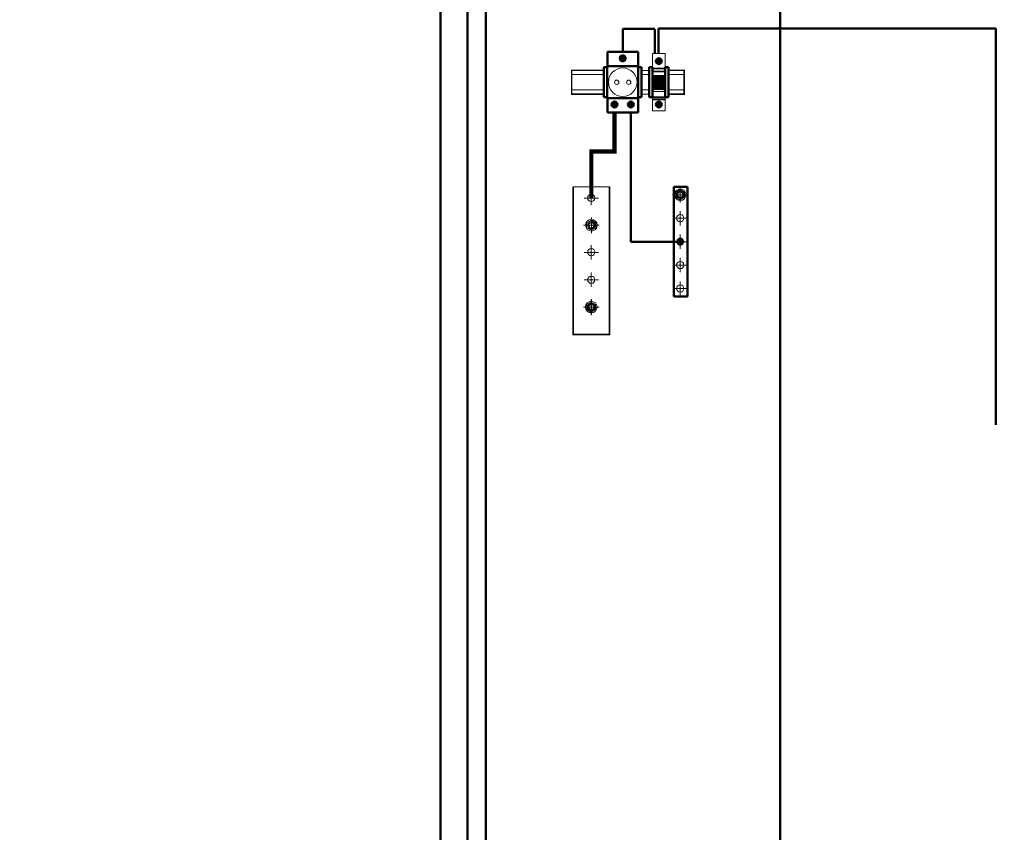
# Model space of a CAD drawing. Header units: millimetres. Extents: x 0 to 420, y 0 to 297.
# Tile 2 of 8: x 0 to 109, y 104 to 194. Entities that reach past the tile are written whole.
import ezdxf

# ---------------------------------------------------------------- set-up
doc = ezdxf.new("R2010")
doc.units = ezdxf.units.MM
for name, pattern in [('K5LT_AXLED', [19.5, 15, -1.5, 1.5, -1.5]), ('K5LT_BASIC', [0]), ('K5LT_THIN', [0]), ('K5LT_THIN_INCLUDED_TO_HATCHING', [0])]:
    doc.linetypes.add(name, pattern=pattern)
doc.layers.add('Системный слой', color=7, linetype='Continuous')

# ---------------------------------------------------------------- blocks, each defined once
blk = doc.blocks.new('U17')
at = {"layer": 'Системный слой', "color": 7, "linetype": 'K5LT_THIN_INCLUDED_TO_HATCHING', "lineweight": 18}
for p, q in [((69.97, 190.48), (71.39, 190.48)), ((69.97, 184.16), (69.97, 190.48)), ((71.39, 190.48), (71.39, 184.16)), ((71.39, 184.16), (69.97, 184.16))]:
    blk.add_line(p, q, dxfattribs=at)
blk = doc.blocks.new('U18')
at = {"layer": 'Системный слой', "color": 7, "linetype": 'K5LT_THIN_INCLUDED_TO_HATCHING', "lineweight": 18}
for p, q in [((71.29, 187.63), (70.07, 187.63)), ((70.07, 187.63), (70.07, 186.5)), ((71.29, 186.5), (71.29, 187.63)), ((70.07, 186.5), (71.29, 186.5))]:
    blk.add_line(p, q, dxfattribs=at)
blk = doc.blocks.new('U19')
at = {"layer": 'Системный слой', "color": 7, "linetype": 'K5LT_BASIC', "lineweight": 50}
for p, q in [((64.98, 185.54), (64.98, 189.1)), ((64.98, 189.1), (68.39, 189.1)), ((68.39, 189.1), (68.39, 185.54)), ((68.39, 185.54), (64.98, 185.54))]:
    blk.add_line(p, q, dxfattribs=at)
blk = doc.blocks.new('U20')
at = {"layer": 'Системный слой', "color": 7, "linetype": 'K5LT_BASIC', "lineweight": 50}
for p, q in [((71.76, 188.97), (71.39, 188.97)), ((71.39, 188.97), (71.39, 185.67)), ((71.76, 185.67), (71.76, 188.97)), ((71.39, 185.67), (71.76, 185.67))]:
    blk.add_line(p, q, dxfattribs=at)
blk = doc.blocks.new('U21')
at = {"layer": 'Системный слой', "color": 7, "linetype": 'K5LT_BASIC', "lineweight": 50}
for p, q in [((69.97, 188.97), (69.6, 188.97)), ((69.6, 188.97), (69.6, 185.67)), ((69.97, 185.67), (69.97, 188.97)), ((69.6, 185.67), (69.97, 185.67))]:
    blk.add_line(p, q, dxfattribs=at)
blk = doc.blocks.new('U22')
at = {"layer": 'Системный слой', "color": 7, "linetype": 'K5LT_BASIC', "lineweight": 50}
for p, q in [((68.76, 188.97), (68.39, 188.97)), ((68.39, 188.97), (68.39, 185.67)), ((68.76, 185.67), (68.76, 188.97)), ((68.39, 185.67), (68.76, 185.67))]:
    blk.add_line(p, q, dxfattribs=at)
blk = doc.blocks.new('U23')
at = {"layer": 'Системный слой', "color": 7, "linetype": 'K5LT_BASIC', "lineweight": 50}
for p, q in [((64.98, 188.97), (64.61, 188.97)), ((64.61, 188.97), (64.61, 185.67)), ((64.98, 185.67), (64.98, 188.97)), ((64.61, 185.67), (64.98, 185.67))]:
    blk.add_line(p, q, dxfattribs=at)
blk = doc.blocks.new('U24')
at = {"layer": 'Системный слой', "color": 7, "linetype": 'K5LT_BASIC', "lineweight": 50}
for p, q in [((72.33, 175.76), (73.83, 175.76)), ((72.33, 163.61), (72.33, 175.76)), ((73.83, 175.76), (73.83, 163.61)), ((73.83, 163.61), (72.33, 163.61))]:
    blk.add_line(p, q, dxfattribs=at)
blk = doc.blocks.new('U25')
at = {"layer": 'Системный слой', "color": 7, "linetype": 'K5LT_AXLED', "lineweight": 18}
for p, q in [((73.05, 174.1), (73.05, 175.68)), ((73.83, 174.88), (72.25, 174.88))]:
    blk.add_line(p, q, dxfattribs=at)
blk = doc.blocks.new('U26')
at = {"layer": 'Системный слой', "color": 7, "linetype": 'K5LT_AXLED', "lineweight": 18}
for p, q in [((73.83, 172.27), (72.25, 172.27)), ((73.05, 171.49), (73.05, 173.07))]:
    blk.add_line(p, q, dxfattribs=at)
blk = doc.blocks.new('U81')
at = {"layer": 'Системный слой', "color": 7, "linetype": 'K5LT_AXLED', "lineweight": 18}
for p, q in [((63.21, 167.7), (63.21, 169.28)), ((63.99, 168.48), (62.42, 168.48))]:
    blk.add_line(p, q, dxfattribs=at)
blk = doc.blocks.new('U82')
at = {"layer": 'Системный слой', "color": 7, "linetype": 'K5LT_AXLED', "lineweight": 18}
for p, q in [((63.21, 173.73), (63.21, 175.3)), ((63.99, 174.51), (62.42, 174.51))]:
    blk.add_line(p, q, dxfattribs=at)
blk = doc.blocks.new('U83')
at = {"layer": 'Системный слой', "color": 7, "linetype": 'K5LT_AXLED', "lineweight": 18}
for p, q in [((63.22, 170.72), (63.22, 172.29)), ((64, 171.5), (62.42, 171.5))]:
    blk.add_line(p, q, dxfattribs=at)
blk = doc.blocks.new('U84')
at = {"layer": 'Системный слой', "color": 7, "linetype": 'K5LT_AXLED', "lineweight": 18}
for p, q in [((63.21, 164.68), (63.21, 166.26)), ((63.99, 165.46), (62.42, 165.46))]:
    blk.add_line(p, q, dxfattribs=at)
blk = doc.blocks.new('U85')
at = {"layer": 'Системный слой', "color": 7, "linetype": 'K5LT_AXLED', "lineweight": 18}
for p, q in [((63.99, 162.45), (62.42, 162.45)), ((63.21, 161.67), (63.21, 163.24))]:
    blk.add_line(p, q, dxfattribs=at)
blk = doc.blocks.new('U86')
at = {"layer": 'Системный слой', "color": 7, "linetype": 'K5LT_AXLED', "lineweight": 18}
for p, q in [((64, 162.45), (62.42, 162.45)), ((63.22, 161.67), (63.22, 163.25))]:
    blk.add_line(p, q, dxfattribs=at)
blk = doc.blocks.new('U87')
at = {"layer": 'Системный слой', "color": 7, "linetype": 'K5LT_THIN', "lineweight": 18}
for p, q in [((63.22, 172.06), (62.73, 171.78)), ((63.7, 171.78), (63.22, 172.06)), ((62.73, 171.78), (62.73, 171.22)), ((62.73, 171.22), (63.22, 170.94)), ((63.22, 170.94), (63.7, 171.22)), ((63.7, 171.22), (63.7, 171.78))]:
    blk.add_line(p, q, dxfattribs=at)
at = {"layer": 'Системный слой', "color": 7, "linetype": 'K5LT_AXLED', "lineweight": 18}
for p, q in [((63.22, 170.63), (63.22, 172.37)), ((62.35, 171.5), (64.09, 171.5))]:
    blk.add_line(p, q, dxfattribs=at)
at = {"layer": 'Системный слой', "color": 7, "linetype": 'K5LT_THIN', "lineweight": 18}
for radius in [0.642, 0.291]:
    blk.add_circle((63.22, 171.5), radius, dxfattribs=at)
blk = doc.blocks.new('U88')
at = {"layer": 'Системный слой', "color": 7, "linetype": 'K5LT_AXLED', "lineweight": 18}
for p, q in [((62.34, 162.45), (64.08, 162.45)), ((63.21, 161.57), (63.21, 163.32))]:
    blk.add_line(p, q, dxfattribs=at)
at = {"layer": 'Системный слой', "color": 7, "linetype": 'K5LT_THIN', "lineweight": 18}
for p, q in [((63.21, 163), (62.73, 162.72)), ((62.73, 162.72), (62.73, 162.17)), ((63.69, 162.72), (63.21, 163)), ((63.69, 162.17), (63.69, 162.72)), ((62.73, 162.17), (63.21, 161.89)), ((63.21, 161.89), (63.69, 162.17))]:
    blk.add_line(p, q, dxfattribs=at)
for radius in [0.642, 0.291]:
    blk.add_circle((63.21, 162.45), radius, dxfattribs=at)
blk = doc.blocks.new('U80')
at = {"layer": 'Системный слой', "color": 7, "linetype": 'K5LT_THIN', "const_width": 0.18}
blk.add_lwpolyline([(65.21, 175.76), (65.21, 159.43), (61.21, 159.43), (61.21, 175.76)], dxfattribs=at)
at = {"layer": 'Системный слой', "color": 7, "linetype": 'K5LT_THIN', "lineweight": 18}
for centre in [(63.21, 174.52), (63.22, 171.51), (63.21, 168.52), (63.21, 165.47), (63.21, 162.45), (63.22, 162.46)]:
    blk.add_circle(centre, 0.4, dxfattribs=at)
at = {"layer": 'Системный слой'}
for name in ['U82', 'U87', 'U83', 'U81', 'U84', 'U88', 'U86', 'U85']:
    blk.add_blockref(name, (0, 0), dxfattribs=at)
blk = doc.blocks.new('U89')
at = {"layer": 'Системный слой', "color": 7, "linetype": 'K5LT_THIN', "lineweight": 18}
for p, q in [((73.05, 175.44), (72.56, 175.16)), ((73.53, 175.16), (73.05, 175.44)), ((72.56, 175.16), (72.56, 174.6)), ((72.56, 174.6), (73.05, 174.32)), ((73.05, 174.32), (73.53, 174.6)), ((73.53, 174.6), (73.53, 175.16))]:
    blk.add_line(p, q, dxfattribs=at)
at = {"layer": 'Системный слой', "color": 7, "linetype": 'K5LT_AXLED', "lineweight": 18}
for p, q in [((73.05, 174.01), (73.05, 175.75)), ((72.18, 174.88), (73.92, 174.88))]:
    blk.add_line(p, q, dxfattribs=at)
at = {"layer": 'Системный слой', "color": 7, "linetype": 'K5LT_THIN', "lineweight": 18}
for radius in [0.642, 0.291]:
    blk.add_circle((73.05, 174.88), radius, dxfattribs=at)
blk = doc.blocks.new('U90')
at = {"layer": 'Системный слой', "color": 7, "linetype": 'K5LT_AXLED', "lineweight": 18}
for p, q in [((73.05, 168.9), (73.05, 170.48)), ((73.83, 169.68), (72.25, 169.68))]:
    blk.add_line(p, q, dxfattribs=at)
blk = doc.blocks.new('U91')
at = {"layer": 'Системный слой', "color": 7, "linetype": 'K5LT_AXLED', "lineweight": 18}
for p, q in [((73.05, 166.31), (73.05, 167.89)), ((73.83, 167.09), (72.25, 167.09))]:
    blk.add_line(p, q, dxfattribs=at)
blk = doc.blocks.new('U92')
at = {"layer": 'Системный слой', "color": 7, "linetype": 'K5LT_AXLED', "lineweight": 18}
for p, q in [((73.83, 164.5), (72.25, 164.5)), ((73.05, 163.72), (73.05, 165.29))]:
    blk.add_line(p, q, dxfattribs=at)

msp = doc.modelspace()

# ---------------------------------------------------------------- hatches: boundary and pattern name
at = {"layer": 'Системный слой', "true_color": 0xc0c0c0}
for points in [[(71.2392, 187.6769), (71.3391, 187.8208), (71.2888, 187.9886), (71.2392, 188.0281), (70.1245, 188.0281), (70.0246, 187.8843), (70.0749, 187.7165), (70.1245, 187.6769)], [(71.2857, 186.4974), (70.0722, 186.4974), (70.0722, 187.6341), (71.2857, 187.6341)]]:
    msp.add_hatch(color=9, dxfattribs=at).paths.add_polyline_path(points)

# ---------------------------------------------------------------- linework, layer by layer
at = {"layer": 'Системный слой', "color": 7, "linetype": 'K5LT_BASIC', "lineweight": 50}
for p, q in [((46.5356, 252.5958), (46.5356, 92.5958)), ((49.5356, 248.5958), (49.5356, 95.374)), ((51.5356, 247.5958), (51.5356, 96.374)), ((84.0825, 96.374), (84.0825, 247.5958)), ((66.6843, 190.6817), (66.6843, 193.206)), ((66.6843, 193.206), (70.245, 193.206)), ((70.245, 190.484), (70.245, 193.184)), ((107.9361, 193.2416), (70.6361, 193.2416)), ((70.6361, 193.2416), (70.6361, 190.4416)), ((107.9361, 149.4416), (107.9361, 193.2416)), ((64.9836, 189.0997), (64.9836, 190.6817)), ((68.385, 190.6817), (64.9836, 190.6817)), ((68.385, 189.0997), (68.385, 190.6817)), ((66.3614, 189.9618), (67.0072, 189.9618)), ((66.6843, 189.639), (66.6843, 190.2847)), ((70.3561, 189.639), (71.0018, 189.639)), ((70.679, 189.3161), (70.679, 189.9618)), ((64.9836, 185.5401), (64.9836, 183.9581)), ((65.7846, 184.5251), (65.7846, 185.1709)), ((67.5821, 184.5251), (67.5821, 185.1709)), ((68.385, 185.5401), (68.385, 183.9581)), ((70.679, 184.5328), (70.679, 185.1785)), ((65.4617, 184.848), (66.1075, 184.848)), ((67.2592, 184.848), (67.905, 184.848)), ((70.3561, 184.8556), (71.0018, 184.8556)), ((68.385, 183.9581), (64.9836, 183.9581)), ((67.5821, 182.6902), (67.5821, 183.9581)), ((67.5821, 169.6829), (67.5821, 182.6902)), ((73.0477, 169.36), (73.0477, 170.0058)), ((67.5821, 169.6829), (73.0855, 169.673)), ((72.7248, 169.6829), (73.3706, 169.6829))]:
    msp.add_line(p, q, dxfattribs=at)
at = {"layer": 'Системный слой', "color": 7, "linetype": 'K5LT_THIN', "lineweight": 18}
for p, q in [((69.5961, 188.6324), (68.7559, 188.6324)), ((68.7559, 188.177), (69.5961, 188.177)), ((69.5961, 186.4628), (68.7559, 186.4628)), ((68.7559, 186.0074), (69.5961, 186.0074)), ((61.2107, 175.7562), (65.2107, 175.7562))]:
    msp.add_line(p, q, dxfattribs=at)
at = {"layer": 'Системный слой', "color": 7, "linetype": 'K5LT_THIN_INCLUDED_TO_HATCHING', "lineweight": 18}
for p, q in [((64.6127, 188.177), (61.0396, 188.177)), ((64.6127, 188.177), (61.8087, 188.177)), ((70.0722, 187.5366), (69.967, 187.5366)), ((71.3909, 187.5366), (71.2857, 187.5366)), ((71.7618, 188.177), (73.4815, 188.177)), ((61.0396, 186.4628), (64.6127, 186.4628)), ((61.8087, 186.4628), (64.6127, 186.4628)), ((69.967, 186.2745), (71.3909, 186.2745)), ((70.0722, 186.4974), (70.0722, 186.2745)), ((71.2857, 186.4974), (71.2857, 186.2745)), ((73.4815, 186.4628), (71.7618, 186.4628)), ((71.3909, 185.7131), (69.967, 185.7131)), ((69.967, 185.5761), (71.3909, 185.5761)), ((69.967, 185.4578), (71.3909, 185.4578)), ((69.967, 185.3783), (71.3909, 185.3783))]:
    msp.add_line(p, q, dxfattribs=at)
at = {"layer": 'Системный слой', "color": 7, "linetype": 'K5LT_THIN_INCLUDED_TO_HATCHING', "const_width": 0.18}
for points in [[(64.6127, 186.0074), (61.0396, 186.0074), (61.0396, 188.6324), (64.6127, 188.6324)], [(61.0396, 188.6324), (64.6127, 188.6324)], [(71.3909, 188.826), (69.967, 188.826), (69.967, 188.5093), (71.3909, 188.5093)], [(71.7618, 186.0074), (73.4815, 186.0074), (73.4815, 188.6324), (71.7618, 188.6324)], [(71.2392, 188.0281), (70.1245, 188.0281)], [(70.1245, 187.6769), (71.2392, 187.6769)], [(64.6127, 186.0074), (61.0396, 186.0074)]]:
    msp.add_lwpolyline(points, dxfattribs=at)
at = {"layer": 'Системный слой', "color": 7, "linetype": 'K5LT_BASIC', "const_width": 0.45}
msp.add_lwpolyline([(65.7784, 183.9581), (65.7784, 179.6568), (63.218, 179.6568), (63.218, 174.5158)], dxfattribs=at)
at = {"layer": 'Системный слой', "color": 7, "linetype": 'K5LT_BASIC', "lineweight": 50}
for centre in [(66.6843, 189.9618), (70.679, 189.639), (65.7846, 184.848), (67.5821, 184.848), (70.679, 184.8556), (73.0477, 169.6829)]:
    msp.add_circle(centre, 0.3229, dxfattribs=at)
at = {"layer": 'Системный слой', "color": 7, "linetype": 'K5LT_THIN_INCLUDED_TO_HATCHING', "lineweight": 18}
for centre, radius in [((66.6843, 187.3199), 1.582), ((66.0219, 187.3199), 0.2373), ((67.3448, 187.3199), 0.2373)]:
    msp.add_circle(centre, radius, dxfattribs=at)
at = {"layer": 'Системный слой', "color": 7, "linetype": 'K5LT_THIN', "lineweight": 18}
for centre in [(73.0477, 174.8879), (73.0477, 172.2818), (73.0477, 167.0986), (73.0477, 164.507)]:
    msp.add_circle(centre, 0.4, dxfattribs=at)
at = {"layer": 'Системный слой', "color": 7, "linetype": 'K5LT_THIN_INCLUDED_TO_HATCHING', "lineweight": 18}
for centre, start, end in [((70.2239, 187.8525), 119.49478, 240.50522), ((71.1398, 187.8525), 299.49478, 60.50522)]:
    msp.add_arc(centre, 0.2018, start, end, dxfattribs=at)

# ---------------------------------------------------------------- block references
at = {"layer": 'Системный слой'}
for name in ['U17', 'U23', 'U19', 'U22', 'U21', 'U20', 'U18', 'U80', 'U89', 'U25', 'U24', 'U26', 'U90', 'U91', 'U92']:
    msp.add_blockref(name, (0, 0), dxfattribs=at)

doc.saveas('drawing.dxf')
